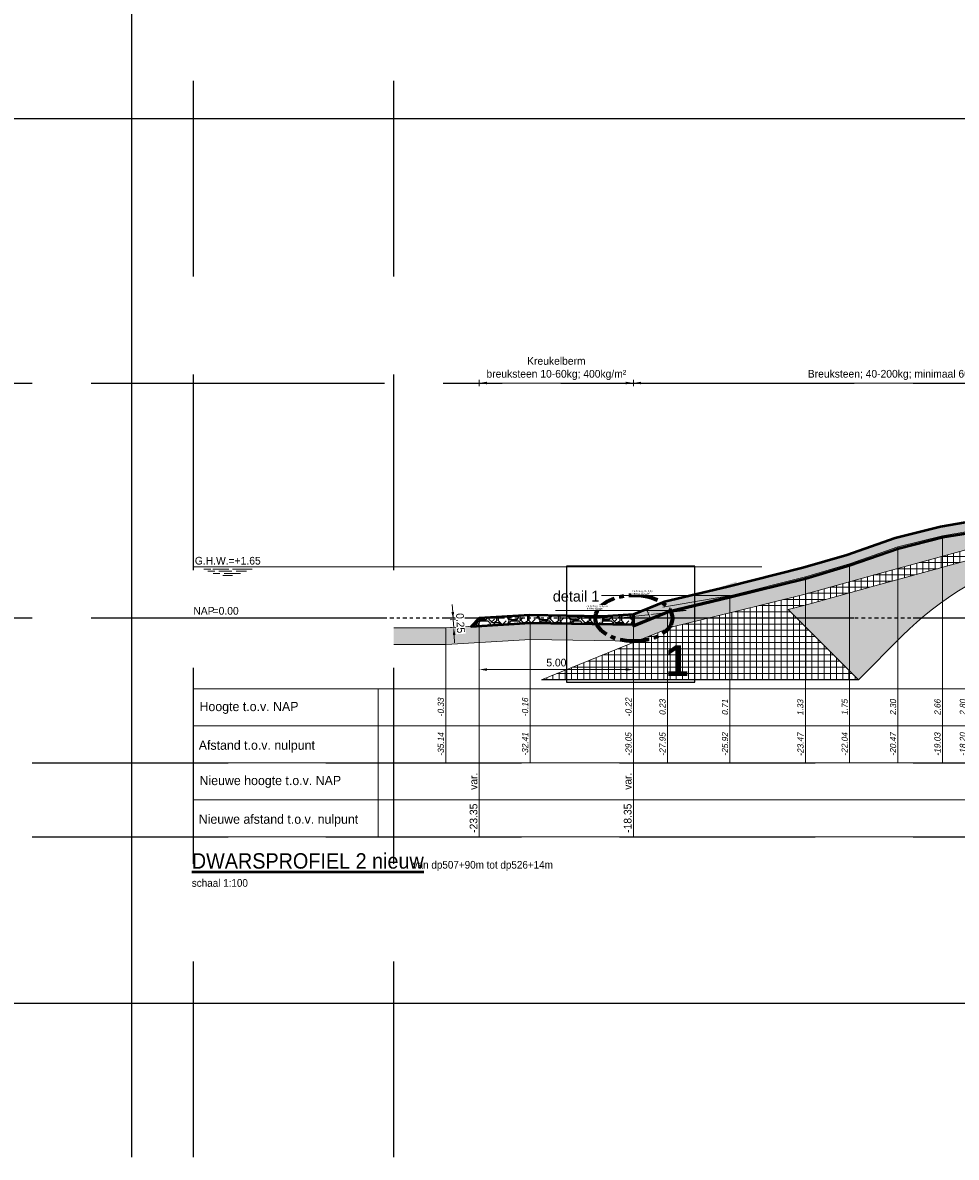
# Model space of a CAD drawing. Header units: metres. Extents: x -256 to 430, y -135 to 172.
# Tile 10 of 29: x 104 to 135, y 14 to 51. Entities that reach past the tile are written whole.
import ezdxf
from ezdxf.enums import TextEntityAlignment as Align

# ---------------------------------------------------------------- set-up
doc = ezdxf.new("R2010")
doc.units = ezdxf.units.M
doc.header["$LTSCALE"] = 0.1
for name, pattern in [('CENTER', [50.8, 31.75, -6.35, 6.35, -6.35]), ('CENTER2', [28.575, 19.05, -3.175, 3.175, -3.175]), ('HIDDEN', [9.525, 6.35, -3.175]), ('NAP', [20, 12.5, -2.5, 2.5, -2.5]), ('PHANTOM', [2.5, 1.25, -0.25, 0.25, -0.25, 0.25, -0.25])]:
    doc.linetypes.add(name, pattern=pattern)
for name, color, linetype, lineweight in [('DP-Afbreek', 2, 'PHANTOM', 25), ('DP-BS-arcering_klei', 253, 'Continuous', 0), ('DP-BS-arcering_kreukelberm', 253, 'Continuous', 0), ('DP-BS-arcering_mijnsteen', 253, 'Continuous', 0), ('DP-BS-arcering_zand', 6, 'Continuous', 25), ('DP-BS-Matenbalk_verlenglijnen', 253, 'Continuous', 0), ('DP-BS-profiel', 2, 'Continuous', 25), ('DP-Matenbalk', 1, 'Continuous', 18), ('DP-Matenbalk-omschrijving', 3, 'Continuous', 35), ('DP-Matenbalk_bestaandehoogten', 6, 'Continuous', 25), ('DP-Matenbalk_nwhoogten', 7, 'Continuous', 35), ('DP-NAP-lijn', 6, 'NAP', 25), ('DP-NW-arcering_kreukelberm', 2, 'Continuous', 25), ('DP-NW-arcering_overlaging', 1, 'Continuous', 18), ('DP-NW-Maatvoering', 7, 'Continuous', 35), ('DP-NW-Matenbalk_verlenglijnen', 135, 'Continuous', 0), ('DP-NW-profiel', 4, 'Continuous', 50), ('DP-waterlijn', 1, 'Continuous', 13), ('DP-Waterlijn_tekst', 7, 'Continuous', 35), ('maatvoering-leadr', 7, 'Continuous', 30), ('maatvoering-lin', 7, 'Continuous', 30), ('Plts-Dwarsprofiel', 5, 'CENTER2', 70), ('TL-2.5 mm tekst_schaaldp', 7, 'Continuous', 25), ('TL-2.5mm Tekst', 7, 'Continuous', 25), ('TL-5.0mm Tekst', 4, 'Continuous', 50)]:
    doc.layers.add(name, color=color, linetype=linetype, lineweight=lineweight)
doc.layers.add('DP-BS-arcrand', color=111, linetype='Continuous', plot=False)
doc.layers.add('TO-Viewport', color=152, linetype='Continuous', plot=False)
doc.layers.add('THEORETISCHE_NULLIJN', color=255, linetype='Continuous')
doc.styles.add('dp-besthgt', font='StagCAD.ttf', dxfattribs={"oblique": 10, "height": 0.2})
doc.styles.add('dp-nwhgt', font='StagCAD.ttf', dxfattribs={"height": 0.25})
doc.styles.add('StagCAD', font='StagCAD.ttf')
doc.styles.add('WZE-vet', font='arialbd.ttf', dxfattribs={"width": 0.96})
doc.dimstyles.new('GM-maatvoering', dxfattribs={"dimtxt": 2.5, "dimasz": 2.5, "dimexe": 1, "dimexo": 0, "dimgap": 1, "dimtad": 1, "dimrnd": 0.001, "dimzin": 1, "dimdsep": 46, "dimtxsty": 'StagCAD', "dimcen": 0.09, "dimclrd": 1, "dimclre": 1, "dimclrt": 7, "dimazin": 0, "dimtfac": 1, "dimtix": 1, "dimtmove": 0, "dimatfit": 3, "dimfxl": 1, "dimfxlon": 1, "dimtvp": 0.83, "dimtolj": 1, "dimtzin": 0, "dimlwd": 15, "dimlwe": 15, "dimarcsym": 0})

# ---------------------------------------------------------------- blocks, each defined once
blk = doc.blocks.new('*U7')
at = {"layer": 'DP-Matenbalk'}
for p, q in [((0, -4.7), (6, -4.7)), ((0, -9.5), (0, -4.7)), ((6, -4.7), (6, -9.5)), ((6, -4.7), (54, -4.7)), ((0, -5.9), (6, -5.9)), ((6, -5.9), (54, -5.9)), ((0, -7.1), (6, -7.1)), ((6, -7.1), (54, -7.1)), ((0, -8.3), (6, -8.3)), ((6, -8.3), (54, -8.3)), ((0, -9.5), (6, -9.5)), ((6, -9.5), (54, -9.5))]:
    blk.add_line(p, q, dxfattribs=at)
at = {"layer": 'DP-Matenbalk-omschrijving', "style": 'StagCAD'}
for s, p in [('Hoogte t.o.v. NAP', (0.2, -5.425)), ('Afstand t.o.v. nulpunt', (0.175, -6.679)), ('Nieuwe hoogte t.o.v. NAP', (0.2, -7.825)), ('Nieuwe afstand t.o.v. nulpunt', (0.175, -9.079))]:
    blk.add_text(s, height=0.3, dxfattribs=at).set_placement(p)
at = {"layer": 'TL-2.5 mm tekst_schaaldp', "style": 'StagCAD', "width": 0.96}
blk.add_attdef('SCHAAL', (-0.05, -11.124), '', height=0.25, dxfattribs=at)
at = {"layer": 'TL-2.5mm Tekst', "lineweight": 35, "style": 'StagCAD', "width": 0.96}
blk.add_attdef('GEBIEDDWP', (7.116, -10.535), '', height=0.25, dxfattribs=at)
at = {"layer": 'TL-5.0mm Tekst', "style": 'StagCAD', "width": 0.96}
blk.add_attdef('OMSCHRIJVING', (-0.05, -10.535), '', height=0.5, dxfattribs=at)
blk = doc.blocks.new('*U12')
at = {"layer": 'DP-NAP-lijn'}
blk.add_line((0, 0), (540, 0), dxfattribs=at)
at = {"layer": 'DP-waterlijn'}
for p, q in [((0, 16.5), (184.4, 16.5)), ((3.38, 15.8), (5.63, 15.8)), ((4.71, 15.1), (6.95, 15.1)), ((6.33, 15.8), (11.56, 15.8)), ((8.25, 15.1), (12.51, 15.1)), ((12.73, 15.8), (19.08, 15.8)), ((13.84, 15.1), (17.21, 15.1)), ((8.57, 14.4), (6.38, 14.4)), ((9.6, 13.7), (12.74, 13.7)), ((15.31, 14.4), (10.04, 14.4))]:
    blk.add_line(p, q, dxfattribs=at)
at = {"layer": 'DP-NAP-lijn', "style": 'StagCAD'}
blk.add_text('NAP', height=2.5, dxfattribs=at).set_placement((0, 1))
blk.add_attdef('NAPLIJN', (6.25, 1), '', height=2.5, dxfattribs=at)
at = {"layer": 'DP-Waterlijn_tekst', "style": 'StagCAD'}
blk.add_attdef('WP', text='', height=2.5, dxfattribs=at).set_placement((11.17, 16.5), align=Align.BOTTOM_CENTER)
blk = doc.blocks.new('131', base_point=(1177.325884, 0))
at = {"layer": 'THEORETISCHE_NULLIJN'}
blk.add_lwpolyline([(1177.325884, 0), (1177.325884, 0.5), (1177.450884, 0.5), (1177.607134, 0.46875), (1177.544634, 0.40625), (1177.575884, 0.3125), (1177.450884, 0.34375), (1177.325884, 0.34375)], dxfattribs=at)
blk = doc.blocks.new('DWP2 bestaand')
at = {"layer": 'DP-BS-arcering_klei', "lineweight": 0}
h = blk.add_hatch(dxfattribs=at)
h.set_pattern_fill('_USER', color=251, scale=2.5, angle=90, pattern_type=0)
h.set_pattern_definition([(90, (-10.9356, 4.098), (-0.25, 0), [])])
h.paths.add_polyline_path([(2.285, 5.932), (2.273, 6.302), (2.27, 6.482), (0.36, 6.428), (-0.3, 6.35), (-1.447, 6.019), (-3.153, 5.499), (-4.753, 4.986), (-6.219, 4.6), (-7.063, 4.41), (-8.825, 4.219), (-10.446, 4.109), (-10.936, 4.098), (-11.492, 3.58), (-10.694, 3.503), (-10.419, 3.509), (-8.772, 3.621), (-6.965, 3.817), (-6.076, 4.017), (-4.585, 4.41), (-2.974, 4.926), (-1.276, 5.444), (0.114, 5.845), (0.4, 5.879)])
h.paths.add_polyline_path([(6.897, 6.58), (6.911, 6.029), (7.875, 5.994), (8.614, 5.882), (10.668, 4.855), (10.668, 5.638), (9.263, 6.34), (7.927, 6.542)])
at = {"layer": 'DP-BS-arcering_kreukelberm', "lineweight": 0}
h = blk.add_hatch(dxfattribs=at)
h.set_pattern_fill('NATUURST', color=251, scale=0.18, pattern_type=2)
h.set_pattern_definition([(0, (1.26, 0.09), (1.8, 1.8), [0.09, -0.09, 0.18, -1.44]), (0, (0.54, 0.18), (1.8, 1.8), [0.45, -1.35]), (0, (0.45, 0.27), (1.8, 1.8), [0.45, -1.35]), (0, (1.26, 0.72), (1.8, 1.8), [0.09, -1.71]), (0, (0.36, 0.9), (1.8, 1.8), [0.27, -1.53]), (0, (0.36, 0.99), (1.8, 1.8), [0.27, -1.53]), (0, (1.44, 1.08), (1.8, 1.8), [0.54, -1.26]), (0, (1.35, 1.17), (1.8, 1.8), [0.54, -1.26]), (0, (0.9, 1.35), (1.8, 1.8), [0.18, -1.62]), (0, (0.99, 1.44), (1.8, 1.8), [0.09, -1.71]), (0, (0.18, 1.62), (1.8, 1.8), [0.09, -0.09, 0.09, -1.53]), (90, (0.18, 1.26), (-1.8, 1.8), [0.27, -1.53]), (90, (0.27, 0.63), (-1.8, 1.8), [0.09, -0.18, 0.09, -0.18, 0.36, -0.9]), (90, (0.45, 1.71), (-1.8, 1.8), [0.09, -1.71]), (90, (0.72, 0.9), (-1.8, 1.8), [0.09, -1.71]), (90, (0.81, 1.35), (-1.8, 1.8), [0.09, -1.71]), (90, (0.99, 0.36), (-1.8, 1.8), [0.18, -1.62]), (90, (1.08, 0.27), (-1.8, 1.8), [0.27, -1.53]), (90, (1.17, 1.35), (-1.8, 1.8), [0.18, -0.09, 0.18, -1.35]), (90, (1.26, 0.81), (-1.8, 1.8), [0.36, -1.44]), (90, (1.35, 0.81), (-1.8, 1.8), [0.18, -1.62]), (90, (1.53, 0.18), (-1.8, 1.8), [0.36, -1.44]), (90, (1.62, 0.18), (-1.8, 1.8), [0.27, -1.53]), (45, (0.9, 0.27), (0, 1.8), [0.12728, -2.418305]), (45, (1.17, 0.72), (0, 1.8), [0.12728, -2.418305]), (45, (1.35, 0.99), (0, 1.8), [0.12728, -2.418305]), (45, (0.09, 1.17), (0, 1.8), [0.12728, -2.418305]), (45, (0.27, 1.53), (0, 1.8), [0.12728, -2.418305]), (45, (1.08, 0.54), (0, 1.8), [0.25456, -2.29103]), (45, (1.26, 1.71), (0, 1.8), [0.25456, -2.29103]), (135, (1.17, 0), (-1.8, 0), [0.25456, -2.29103]), (135, (1.26, 0.09), (-1.8, 0), [0.25456, -2.29103]), (135, (1.53, 0.54), (-1.8, 0), [0.25456, -2.29103]), (135, (1.26, 1.17), (-1.8, 0), [0.25456, -2.29103]), (135, (1.35, 1.17), (-1.8, 0), [0.25456, -2.29103]), (135, (0.99, 0.63), (-1.8, 0), [0.38184, -2.16375]), (135, (1.62, 0.54), (-1.8, 0), [0.38184, -2.16375]), (135, (0.99, 0.54), (-1.8, 0), [0.50912, -2.03647]), (135, (0.18, 1.62), (-1.8, 0), [0.50912, -2.03647]), (135, (0.18, 1.53), (-1.8, 0), [0.50912, -2.03647]), (135, (0.27, 0.54), (-1.8, 0), [0.12728, -2.418305]), (135, (0.27, 0.99), (-1.8, 0), [0.12728, -2.418305]), (26.565, (1.35, 0.09), (1.8, 7e-10), [0.201246, -3.82368]), (26.565, (0.99, 0.63), (1.8, 7e-10), [0.201246, -3.82368]), (26.565, (1.62, 0.45), (1.8, 7e-10), [0.40249, -3.62243]), (26.565, (1.62, 0.54), (1.8, 7e-10), [0.40249, -3.62243]), (63.435, (1.08, 1.44), (9e-11, 1.8), [0.20124, -2.0124, 0.40248, -1.408802]), (63.435, (0.18, 0.72), (9e-11, 1.8), [0.20125, -3.82368]), (63.435, (0.45, 0), (9e-11, 1.8), [0.20125, -3.82368]), (63.435, (0.27, 0.72), (9e-11, 1.8), [0.20125, -3.82368]), (63.435, (1.17, 1.53), (9e-11, 1.8), [0.201246, -3.82368]), (63.435, (1.08, 1.44), (9e-11, 1.8), [0.201246, -3.82368]), (63.435, (0.72, 0.99), (9e-11, 1.8), [0.40249, -3.62243]), (63.435, (0.63, 0.99), (9e-11, 1.8), [0.40249, -3.62243]), (116.565, (0.36, 0.99), (-7e-10, 1.8), [0.20125, -3.82368]), (116.565, (0.45, 0.18), (-7e-10, 1.8), [0.40249, -3.62243]), (116.565, (0.45, 0.27), (-7e-10, 1.8), [0.40249, -3.62243]), (153.435, (0.81, 1.44), (-1.8, 9e-11), [0.40249, -3.62243]), (153.435, (0.99, 1.44), (-1.8, 9e-11), [0.60374, -3.421184]), (45, (0.39775, 0), (-0.3977476, 0.3977476), [0.28125, -0.140625])])
h.paths.add_polyline_path([(-36.832, -0.329), (-36.832, -0.869), (-35.126, -0.87), (-32.397, -0.703), (-28.955, -0.764), (-27.785, -0.291), (-25.794, 0.187), (-23.525, 0.756), (-21.43, 1.343), (-16.89, 2.58), (-15.992, 2.8), (-15.176, 3.029), (-14.404, 3.169), (-13.389, 3.423), (-12.677, 3.66), (-12.281, 3.732), (-12.272, 3.683), (-11.492, 3.58), (-10.936, 4.098), (-11.752, 4.194), (-12.846, 4.21), (-14.044, 4.173), (-15.154, 3.933), (-15.972, 3.635), (-17.427, 3.096), (-18.205, 2.796), (-19.03, 2.66), (-20.471, 2.299), (-22.041, 1.749), (-23.474, 1.326), (-25.923, 0.711), (-27.95, 0.225), (-29.055, -0.222), (-32.409, -0.163), (-35.143, -0.33)])
at = {"layer": 'DP-BS-arcering_mijnsteen', "lineweight": 0}
h = blk.add_hatch(dxfattribs=at)
h.set_pattern_fill('_U', color=251, scale=2, angle=90, double=1, pattern_type=0)
h.set_pattern_definition([(90, (-153.33217, -1.204), (-0.2, -1e-16), []), (180, (-153.33217, -1.204), (2e-16, -0.2), [])])
h.paths.add_polyline_path([(-24.034, 0.268), (-23.436, 0.418), (-21.337, 1.006), (-16.802, 2.242), (-15.903, 2.462), (-15.097, 2.687), (-14.33, 2.827), (-13.292, 3.087), (-12.59, 3.32), (-12.424, 3.35), (-11.375, 3.211), (-11.245, 3.332), (-11.492, 3.58), (-12.272, 3.683), (-12.281, 3.732), (-12.677, 3.66), (-13.389, 3.423), (-14.404, 3.169), (-15.176, 3.029), (-15.992, 2.8), (-16.89, 2.58), (-21.43, 1.343), (-23.525, 0.756), (-25.794, 0.187), (-27.785, -0.291), (-28.955, -0.764), (-32.038, -2.011), (-21.756, -2.011)])
at = {"layer": 'DP-BS-arcering_zand', "lineweight": 30}
h = blk.add_hatch(dxfattribs=at)
h.set_pattern_fill('CUNETZAND', color=251, pattern_type=2)
h.set_pattern_definition([(0, (0, 0), (0.0625, 0.0625), [0, -0.125])])
h.paths.add_polyline_path([(4.716, 6.345), (2.273, 6.302), (2.285, 5.932), (6.877, 6.03), (6.911, 6.029), (6.901, 6.4)])
h = blk.add_hatch(dxfattribs=at)
h.set_pattern_fill('CUNETZAND', color=251, pattern_type=2)
h.set_pattern_definition([(0, (-153.33217, -1.204), (0.0625, 0.0625), [0, -0.125])])
h.paths.add_polyline_path([(-6.381, 2.767, -0.177146), (10.668, 3.88), (10.668, 4.855), (8.614, 5.882), (7.875, 5.994), (6.877, 6.03), (2.285, 5.932), (0.4, 5.879), (0.114, 5.845), (-1.276, 5.444), (-2.974, 4.926), (-4.585, 4.41), (-6.076, 4.017), (-6.965, 3.817), (-8.772, 3.621), (-10.419, 3.509), (-10.694, 3.503), (-11.492, 3.58), (-11.245, 3.332), (-11.375, 3.211), (-12.424, 3.35), (-12.59, 3.32), (-13.292, 3.087), (-14.33, 2.827), (-15.097, 2.687), (-15.903, 2.462), (-16.802, 2.242), (-21.337, 1.006), (-23.436, 0.418), (-24.034, 0.268), (-21.756, -2.011), (-20.332, -0.587, -0.251036), (-10.848, 2.279, 0.154788)])
at = {"layer": 'DP-Afbreek', "ltscale": 5}
blk.add_lwpolyline([(10.668, 5.638), (10.668, -7.104)], dxfattribs=at)
at = {"layer": 'DP-BS-arcrand', "color": 251, "lineweight": 0}
blk.add_lwpolyline([(-21.756, -2.011), (-20.332, -0.587, -0.251036), (-10.848, 2.279, 0.154788), (-6.381, 2.767, -0.177146), (10.668, 3.88, -0.177146)], format="xyb", dxfattribs=at)
at = {"layer": 'DP-BS-Matenbalk_verlenglijnen'}
for points in [[(-0.3, 6.35), (-0.3, -4.704)], [(0.36, 6.428), (0.36, -4.704)], [(2.27, 6.482), (2.27, -4.704)], [(4.712, 6.525), (4.712, -4.704)], [(6.897, 6.58), (6.897, -4.704)], [(7.927, 6.542), (7.927, -4.704)], [(9.263, 6.34), (9.263, -4.704)], [(-1.447, 6.019), (-1.447, -4.704)], [(-3.153, 5.499), (-3.153, -4.704)], [(-4.753, 4.986), (-4.753, -4.704)], [(-6.219, 4.6), (-6.219, -4.704)], [(-14.044, 4.173), (-14.044, -4.704)], [(-12.846, 4.21), (-12.846, -4.704)], [(-11.752, 4.194), (-11.752, -4.704)], [(-10.936, 4.098), (-10.936, -4.704)], [(-10.446, 4.109), (-10.446, -4.704)], [(-8.825, 4.219), (-8.825, -4.704)], [(-7.063, 4.41), (-7.063, -4.704)], [(-15.154, 3.933), (-15.154, -4.704)], [(-12.272, 3.683), (-12.272, -4.704)], [(-15.972, 3.635), (-15.972, -4.704)], [(-11.492, 3.58), (-11.492, -4.704)], [(-17.427, 3.096), (-17.427, -4.704)], [(-19.03, 2.66), (-19.03, -4.704)], [(-18.205, 2.796), (-18.205, -4.704)], [(-20.471, 2.299), (-20.471, -4.704)], [(-22.041, 1.749), (-22.041, -4.704)], [(-23.474, 1.326), (-23.474, -4.704)], [(-25.923, 0.711), (-25.923, -4.704)], [(-27.95, 0.225), (-27.95, -4.704)], [(0, 0), (0, -4.704)], [(-35.143, -0.33), (-35.143, -4.704)], [(-32.409, -0.163), (-32.409, -4.704)], [(-29.055, -0.222), (-29.055, -4.704)]]:
    blk.add_lwpolyline(points, dxfattribs=at)
at = {"layer": 'DP-BS-profiel', "color": 1, "lineweight": 18}
for points in [[(10.668, 5.638), (9.263, 6.34), (7.927, 6.542), (6.897, 6.58), (4.712, 6.525), (2.27, 6.482), (0.36, 6.428), (-0.3, 6.35), (-1.447, 6.019), (-3.153, 5.499), (-4.753, 4.986), (-6.219, 4.6), (-7.063, 4.41), (-8.825, 4.219), (-10.446, 4.109), (-10.936, 4.098)], [(6.901, 6.4), (6.897, 6.58), (4.712, 6.525), (2.27, 6.482), (2.273, 6.302), (4.716, 6.345), (6.901, 6.4)], [(2.273, 6.302), (2.285, 5.932)], [(6.911, 6.029), (6.901, 6.4)], [(10.668, 4.855), (8.614, 5.882), (7.875, 5.994), (6.877, 6.03), (2.285, 5.932), (0.4, 5.879), (0.114, 5.845), (-1.276, 5.444), (-2.974, 4.926), (-4.585, 4.41), (-6.076, 4.017), (-6.965, 3.817), (-8.772, 3.621), (-10.419, 3.509), (-10.694, 3.503), (-11.492, 3.58)], [(-10.936, 4.098), (-11.752, 4.194), (-12.846, 4.21), (-14.044, 4.173), (-15.154, 3.933), (-15.972, 3.635), (-17.427, 3.096), (-18.205, 2.796), (-19.03, 2.66), (-20.471, 2.299), (-22.041, 1.749), (-23.474, 1.326), (-25.923, 0.711), (-27.95, 0.225), (-29.055, -0.222), (-32.409, -0.163), (-35.143, -0.33), (-36.832, -0.329)], [(-10.936, 4.098), (-11.492, 3.58), (-12.272, 3.683), (-12.281, 3.732), (-12.677, 3.66), (-13.389, 3.423), (-14.404, 3.169), (-15.176, 3.029), (-15.992, 2.8), (-16.89, 2.58), (-21.43, 1.343), (-23.525, 0.756), (-25.794, 0.187), (-27.785, -0.291), (-28.955, -0.764), (-32.397, -0.703), (-35.126, -0.87), (-36.832, -0.869)], [(-28.955, -0.764), (-32.038, -2.011), (-21.756, -2.011), (-24.034, 0.268), (-23.436, 0.418), (-21.337, 1.006), (-16.802, 2.242), (-15.903, 2.462), (-15.097, 2.687), (-14.33, 2.827), (-13.292, 3.087), (-12.59, 3.32), (-12.424, 3.35), (-11.375, 3.211), (-11.245, 3.332), (-11.492, 3.58)]]:
    blk.add_lwpolyline(points, dxfattribs=at)
at = {"layer": 'THEORETISCHE_NULLIJN', "xscale": 1.199999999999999, "yscale": 1.5, "zscale": 1.199999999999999}
blk.add_blockref('131', (0, 0), dxfattribs=at)
at = {"layer": 'DP-Matenbalk_bestaandehoogten', "style": 'dp-besthgt', "oblique": 10}
for s, p in [('-0.33', (-35.143, -2.904)), ('-0.16', (-32.409, -2.904)), ('-0.22', (-29.055, -2.904)), ('0.23', (-27.95, -2.904)), ('0.71', (-25.923, -2.904)), ('1.33', (-23.479, -2.912)), ('1.75', (-22.041, -2.904)), ('2.30', (-20.471, -2.904)), ('2.66', (-19.03, -2.904)), ('2.80', (-18.205, -2.904)), ('3.10', (-17.427, -2.904)), ('3.64', (-15.972, -2.904)), ('3.94', (-15.154, -2.904)), ('4.18', (-14.044, -2.904)), ('4.21', (-12.846, -2.904)), ('3.69', (-12.272, -2.916)), ('4.20', (-11.752, -2.904)), ('3.58', (-11.492, -2.904)), ('4.10', (-10.936, -2.904)), ('4.11', (-10.446, -2.904)), ('4.22', (-8.825, -2.904)), ('4.41', (-7.063, -2.904)), ('4.60', (-6.219, -2.904)), ('4.99', (-4.753, -2.904)), ('5.50', (-3.153, -2.904)), ('6.02', (-1.447, -2.904)), ('6.35', (-0.3, -2.904)), ('6.43', (0.36, -2.904)), ('6.49', (2.27, -2.904)), ('6.53', (4.712, -2.904)), ('6.58', (6.897, -2.904)), ('6.55', (7.927, -2.904)), ('6.34', (9.263, -2.904)), ('-35.14', (-35.143, -4.104)), ('-32.41', (-32.409, -4.104)), ('-29.05', (-29.055, -4.104)), ('-27.95', (-27.95, -4.104)), ('-25.92', (-25.923, -4.104)), ('-23.47', (-23.474, -4.111)), ('-22.04', (-22.041, -4.104)), ('-20.47', (-20.471, -4.104)), ('-19.03', (-19.03, -4.104)), ('-18.20', (-18.205, -4.104)), ('-17.42', (-17.427, -4.104)), ('-15.97', (-15.972, -4.104)), ('-15.15', (-15.154, -4.104)), ('-14.04', (-14.044, -4.104)), ('-12.84', (-12.846, -4.104)), ('-12.27', (-12.272, -4.105)), ('-11.75', (-11.752, -4.104)), ('-11.49', (-11.492, -4.104)), ('-10.93', (-10.936, -4.104)), ('-10.44', (-10.446, -4.104)), ('-8.82', (-8.825, -4.104)), ('-7.06', (-7.063, -4.104)), ('-6.22', (-6.219, -4.104)), ('-4.75', (-4.753, -4.104)), ('-3.15', (-3.153, -4.104)), ('-1.44', (-1.447, -4.104)), ('-0.30', (-0.3, -4.104)), ('0.00', (0, -4.104)), ('0.36', (0.36, -4.104)), ('2.27', (2.27, -4.104)), ('4.71', (4.712, -4.104)), ('6.90', (6.897, -4.104)), ('7.93', (7.927, -4.104)), ('9.26', (9.263, -4.104))]:
    blk.add_text(s, height=0.2, rotation=90, dxfattribs=at).set_placement(p, align=Align.BOTTOM_CENTER)
blk = doc.blocks.new('*D54')
at = {"layer": 'Defpoints', "color": 0, "transparency": 16777216}
for p in [(141.876, 38.819), (141.876, 35.928), (124.278, 31.306)]:
    blk.add_point(p, dxfattribs=at)
at = {"layer": 'DP-NW-Maatvoering', "color": 1, "lineweight": 15, "transparency": 16777216}
for p, q in [((124.278, 38.719), (124.278, 38.919)), ((124.528, 38.819), (141.626, 38.819)), ((141.876, 38.719), (141.876, 38.919))]:
    blk.add_line(p, q, dxfattribs=at)
at = {"layer": 'DP-NW-Maatvoering', "color": 1, "transparency": 16777216}
for points in [[(124.528, 38.86), (124.528, 38.777), (124.278, 38.819)], [(141.626, 38.86), (141.626, 38.777), (141.876, 38.819)]]:
    blk.add_solid(points, dxfattribs=at)
at = {"layer": 'DP-NW-Maatvoering', "color": 7, "transparency": 16777216, "insert": (133.077, 39.081), "char_height": 0.25, "attachment_point": 5, "style": 'StagCAD'}
blk.add_mtext('\\A1;Breuksteen; 40-200kg; minimaal 600kg/m²', dxfattribs=at)
blk = doc.blocks.new('NWHO')
at = {"layer": 'DP-Matenbalk_nwhoogten', "style": 'dp-nwhgt'}
for tag, p in [('AFSTAND', (0.6, -0.013)), ('HOOGTE', (1.8, -0.013))]:
    blk.add_attdef(tag, text='', height=0.25, dxfattribs=at).set_placement(p, align=Align.BOTTOM_CENTER)
blk = doc.blocks.new('*D81')
at = {"layer": 'Defpoints', "color": 0, "transparency": 16777216}
for p in [(124.278, 38.819), (124.278, 31.306), (119.277, 31.191)]:
    blk.add_point(p, dxfattribs=at)
at = {"layer": 'maatvoering-lin', "color": 1, "lineweight": 15, "transparency": 16777216}
for p, q in [((119.277, 38.719), (119.277, 38.919)), ((119.527, 38.819), (124.028, 38.819)), ((124.278, 38.719), (124.278, 38.919))]:
    blk.add_line(p, q, dxfattribs=at)
at = {"layer": 'maatvoering-lin', "color": 1, "transparency": 16777216}
for points in [[(119.527, 38.86), (119.527, 38.777), (119.277, 38.819)], [(124.028, 38.86), (124.028, 38.777), (124.278, 38.819)]]:
    blk.add_solid(points, dxfattribs=at)
at = {"layer": 'maatvoering-lin', "color": 7, "transparency": 16777216, "insert": (121.778, 39.289), "char_height": 0.25, "attachment_point": 5, "style": 'StagCAD'}
blk.add_mtext('\\A1;Kreukelberm\\Pbreuksteen 10-60kg; 400kg/m²', dxfattribs=at)
blk = doc.blocks.new('*D84')
at = {"layer": 'Defpoints', "color": 0, "transparency": 16777216}
for p in [(124.278, 31.306), (119.277, 31.191), (124.278, 29.523)]:
    blk.add_point(p, dxfattribs=at)
at = {"layer": 'maatvoering-lin', "color": 1, "lineweight": 15, "transparency": 16777216}
for p, q in [((119.277, 29.623), (119.277, 29.423)), ((119.527, 29.523), (124.028, 29.523)), ((124.278, 29.623), (124.278, 29.423))]:
    blk.add_line(p, q, dxfattribs=at)
at = {"layer": 'maatvoering-lin', "color": 1, "transparency": 16777216}
for points in [[(119.527, 29.565), (119.527, 29.482), (119.277, 29.523)], [(124.028, 29.565), (124.028, 29.482), (124.278, 29.523)]]:
    blk.add_solid(points, dxfattribs=at)
at = {"layer": 'maatvoering-lin', "color": 7, "transparency": 16777216, "insert": (121.778, 29.748), "char_height": 0.25, "attachment_point": 5, "style": 'StagCAD', "bg_fill": 3, "box_fill_scale": 1.1, "bg_fill_color": 256, "bg_fill_true_color": 13158600, "bg_fill_transparency": 0}
blk.add_mtext('\\A1;5.00', dxfattribs=at)
blk = doc.blocks.new('*D87')
at = {"layer": 'maatvoering-lin', "color": 1, "lineweight": 15, "transparency": 16777216}
for p, q in [((123.276, 31), (123.256, 31)), ((123.28, 31.248), (123.26, 31.249)), ((123.279, 31.198), (123.277, 31.05))]:
    blk.add_line(p, q, dxfattribs=at)
at = {"layer": 'maatvoering-lin', "color": 1, "transparency": 16777216}
for points in [[(123.268, 31.05), (123.285, 31.049), (123.276, 31)], [(123.271, 31.199), (123.287, 31.198), (123.28, 31.248)]]:
    blk.add_solid(points, dxfattribs=at)
at = {"layer": 'maatvoering-lin', "color": 7, "transparency": 16777216, "insert": (123.233, 31.125), "char_height": 0.05, "attachment_point": 5, "rotation": 88.9921, "style": 'StagCAD', "bg_fill": 3, "box_fill_scale": 1.1, "bg_fill_color": 256, "bg_fill_true_color": 13158600, "bg_fill_transparency": 0}
blk.add_mtext('\\A1;0.25', dxfattribs=at)
at = {"layer": 'Defpoints', "color": 0, "transparency": 16777216}
for p in [(123.276, 31), (123.276, 31), (123.28, 31.248)]:
    blk.add_point(p, dxfattribs=at)
blk = doc.blocks.new('*D89')
at = {"layer": 'Defpoints', "color": 0, "transparency": 16777216}
for p in [(119.277, 31.191), (119.293, 30.941)]:
    blk.add_point(p, dxfattribs=at)
at = {"layer": 'maatvoering-lin', "color": 1, "lineweight": 15, "transparency": 16777216}
for p, q in [((118.417, 31.389), (118.401, 31.638)), ((118.532, 31.145), (118.332, 31.133)), ((118.432, 31.139), (118.447, 30.89)), ((118.547, 30.896), (118.347, 30.884)), ((118.462, 30.64), (118.478, 30.391))]:
    blk.add_line(p, q, dxfattribs=at)
at = {"layer": 'maatvoering-lin', "color": 1, "transparency": 16777216}
for points in [[(118.458, 31.391), (118.375, 31.386), (118.432, 31.139)], [(118.504, 30.643), (118.421, 30.638), (118.447, 30.89)]]:
    blk.add_solid(points, dxfattribs=at)
at = {"layer": 'maatvoering-lin', "color": 7, "transparency": 16777216, "insert": (118.664, 31.028), "char_height": 0.25, "attachment_point": 5, "rotation": 273.4955, "style": 'StagCAD', "bg_fill": 3, "box_fill_scale": 1.1, "bg_fill_color": 256, "bg_fill_true_color": 13158600, "bg_fill_transparency": 0}
blk.add_mtext('\\A1;0.25', dxfattribs=at)
at = {"layer": 'Defpoints', "color": 0, "transparency": 16777216}
blk.add_point((118.447, 30.89), dxfattribs=at)
blk = doc.blocks.new('*D91')
at = {"layer": 'maatvoering-lin', "color": 1, "lineweight": 15, "transparency": 16777216}
for p, q in [((124.706, 31.479), (124.724, 31.486)), ((124.724, 31.433), (124.818, 31.201)), ((124.837, 31.154), (124.855, 31.162))]:
    blk.add_line(p, q, dxfattribs=at)
at = {"layer": 'maatvoering-lin', "color": 1, "transparency": 16777216}
for points in [[(124.732, 31.436), (124.717, 31.429), (124.706, 31.479)], [(124.826, 31.204), (124.81, 31.198), (124.837, 31.154)]]:
    blk.add_solid(points, dxfattribs=at)
at = {"layer": 'maatvoering-lin', "color": 7, "transparency": 16777216, "insert": (124.813, 31.333), "char_height": 0.05, "attachment_point": 5, "rotation": 292.0173, "style": 'StagCAD', "bg_fill": 3, "box_fill_scale": 1.1, "bg_fill_color": 256, "bg_fill_true_color": 13158600, "bg_fill_transparency": 0}
blk.add_mtext('\\A1;0.35', dxfattribs=at)
at = {"layer": 'Defpoints', "color": 0, "transparency": 16777216}
for p in [(124.706, 31.479), (124.837, 31.154), (124.837, 31.154)]:
    blk.add_point(p, dxfattribs=at)

msp = doc.modelspace()

# ---------------------------------------------------------------- hatches: boundary and pattern name
at = {"layer": 'DP-NW-arcering_kreukelberm'}
h = msp.add_hatch(dxfattribs=at)
h.set_pattern_fill('NATUURST', color=256, scale=0.1, pattern_type=2)
h.set_pattern_definition([(0, (0.7, 0.05), (1, 1), [0.05, -0.05, 0.1, -0.8]), (0, (0.3, 0.1), (1, 1), [0.25, -0.75]), (0, (0.25, 0.15), (1, 1), [0.25, -0.75]), (0, (0.7, 0.4), (1, 1), [0.05, -0.95]), (0, (0.2, 0.5), (1, 1), [0.15, -0.85]), (0, (0.2, 0.55), (1, 1), [0.15, -0.85]), (0, (0.8, 0.6), (1, 1), [0.3, -0.7]), (0, (0.75, 0.65), (1, 1), [0.3, -0.7]), (0, (0.5, 0.75), (1, 1), [0.1, -0.9]), (0, (0.55, 0.8), (1, 1), [0.05, -0.95]), (0, (0.1, 0.9), (1, 1), [0.05, -0.05, 0.05, -0.85]), (90, (0.1, 0.7), (-1, 1), [0.15, -0.85]), (90, (0.15, 0.35), (-1, 1), [0.05, -0.1, 0.05, -0.1, 0.2, -0.5]), (90, (0.25, 0.95), (-1, 1), [0.05, -0.95]), (90, (0.4, 0.5), (-1, 1), [0.05, -0.95]), (90, (0.45, 0.75), (-1, 1), [0.05, -0.95]), (90, (0.55, 0.2), (-1, 1), [0.1, -0.9]), (90, (0.6, 0.15), (-1, 1), [0.15, -0.85]), (90, (0.65, 0.75), (-1, 1), [0.1, -0.05, 0.1, -0.75]), (90, (0.7, 0.45), (-1, 1), [0.2, -0.8]), (90, (0.75, 0.45), (-1, 1), [0.1, -0.9]), (90, (0.85, 0.1), (-1, 1), [0.2, -0.8]), (90, (0.9, 0.1), (-1, 1), [0.15, -0.85]), (45, (0.5, 0.15), (0, 1), [0.070711, -1.343503]), (45, (0.65, 0.4), (0, 1), [0.070711, -1.343503]), (45, (0.75, 0.55), (0, 1), [0.070711, -1.343503]), (45, (0.05, 0.65), (0, 1), [0.070711, -1.343503]), (45, (0.15, 0.85), (0, 1), [0.070711, -1.343503]), (45, (0.6, 0.3), (0, 1), [0.141421, -1.2727926]), (45, (0.7, 0.95), (0, 1), [0.141421, -1.2727926]), (135, (0.65, 0), (-1, 0), [0.141421, -1.2727926]), (135, (0.7, 0.05), (-1, 0), [0.141421, -1.2727926]), (135, (0.85, 0.3), (-1, 0), [0.141421, -1.2727926]), (135, (0.7, 0.65), (-1, 0), [0.141421, -1.2727926]), (135, (0.75, 0.65), (-1, 0), [0.141421, -1.2727926]), (135, (0.55, 0.35), (-1, 0), [0.212132, -1.2020816]), (135, (0.9, 0.3), (-1, 0), [0.212132, -1.2020816]), (135, (0.55, 0.3), (-1, 0), [0.282843, -1.131371]), (135, (0.1, 0.9), (-1, 0), [0.282843, -1.131371]), (135, (0.1, 0.85), (-1, 0), [0.282843, -1.131371]), (135, (0.15, 0.3), (-1, 0), [0.070711, -1.343503]), (135, (0.15, 0.55), (-1, 0), [0.070711, -1.343503]), (26.56505, (0.75, 0.05), (1, 4e-10), [0.1118034, -2.1242646]), (26.56505, (0.55, 0.35), (1, 4e-10), [0.1118034, -2.1242646]), (26.56505, (0.9, 0.25), (1, 4e-10), [0.223607, -2.012461]), (26.56505, (0.9, 0.3), (1, 4e-10), [0.223607, -2.012461]), (63.43495, (0.6, 0.8), (5e-11, 1), [0.1118, -1.118, 0.2236, -0.782668]), (63.43495, (0.1, 0.4), (5e-11, 1), [0.1118034, -2.1242646]), (63.43495, (0.25, 0), (5e-11, 1), [0.1118034, -2.1242646]), (63.43495, (0.15, 0.4), (5e-11, 1), [0.1118034, -2.1242646]), (63.43495, (0.65, 0.85), (5e-11, 1), [0.1118034, -2.1242646]), (63.43495, (0.6, 0.8), (5e-11, 1), [0.1118034, -2.1242646]), (63.43495, (0.4, 0.55), (5e-11, 1), [0.223607, -2.012461]), (63.43495, (0.35, 0.55), (5e-11, 1), [0.223607, -2.012461]), (116.56505, (0.2, 0.55), (-4e-10, 1), [0.1118034, -2.1242646]), (116.56505, (0.25, 0.1), (-4e-10, 1), [0.223607, -2.012461]), (116.56505, (0.25, 0.15), (-4e-10, 1), [0.223607, -2.012461]), (153.43495, (0.45, 0.8), (-1, 5e-11), [0.223607, -2.012461]), (153.43495, (0.55, 0.8), (-1, 5e-11), [0.33541, -1.900658]), (45, (0.22097, 0), (-0.2209709, 0.2209709), [0.15625, -0.078125])])
h.paths.add_polyline_path([(124.2771, 30.982), (124.2784, 31.3061), (123.28, 31.2485), (120.9181, 31.2876), (119.2773, 31.1909), (119.0105, 30.9241), (120.9236, 31.041)])
at = {"layer": 'DP-NW-arcering_overlaging'}
h = msp.add_hatch(dxfattribs=at)
h.set_pattern_fill('NATUURST', color=256, scale=0.09, angle=90, pattern_type=2)
h.set_pattern_definition([(90, (-0.045, 0.63), (-0.9, 0.9), [0.045, -0.045, 0.09, -0.72]), (90, (-0.09, 0.27), (-0.9, 0.9), [0.225, -0.675]), (90, (-0.135, 0.225), (-0.9, 0.9), [0.225, -0.675]), (90, (-0.36, 0.63), (-0.9, 0.9), [0.045, -0.855]), (90, (-0.45, 0.18), (-0.9, 0.9), [0.135, -0.765]), (90, (-0.495, 0.18), (-0.9, 0.9), [0.135, -0.765]), (90, (-0.54, 0.72), (-0.9, 0.9), [0.27, -0.63]), (90, (-0.585, 0.675), (-0.9, 0.9), [0.27, -0.63]), (90, (-0.675, 0.45), (-0.9, 0.9), [0.09, -0.81]), (90, (-0.72, 0.495), (-0.9, 0.9), [0.045, -0.855]), (90, (-0.81, 0.09), (-0.9, 0.9), [0.045, -0.045, 0.045, -0.765]), (180, (-0.63, 0.09), (-0.9, -0.9), [0.135, -0.765]), (180, (-0.315, 0.135), (-0.9, -0.9), [0.045, -0.09, 0.045, -0.09, 0.18, -0.45]), (180, (-0.855, 0.225), (-0.9, -0.9), [0.045, -0.855]), (180, (-0.45, 0.36), (-0.9, -0.9), [0.045, -0.855]), (180, (-0.675, 0.405), (-0.9, -0.9), [0.045, -0.855]), (180, (-0.18, 0.495), (-0.9, -0.9), [0.09, -0.81]), (180, (-0.135, 0.54), (-0.9, -0.9), [0.135, -0.765]), (180, (-0.675, 0.585), (-0.9, -0.9), [0.09, -0.045, 0.09, -0.675]), (180, (-0.405, 0.63), (-0.9, -0.9), [0.18, -0.72]), (180, (-0.405, 0.675), (-0.9, -0.9), [0.09, -0.81]), (180, (-0.09, 0.765), (-0.9, -0.9), [0.18, -0.72]), (180, (-0.09, 0.81), (-0.9, -0.9), [0.135, -0.765]), (135, (-0.135, 0.45), (-0.9, -5e-16), [0.0636396, -1.2091526]), (135, (-0.36, 0.585), (-0.9, -5e-16), [0.0636396, -1.2091526]), (135, (-0.495, 0.675), (-0.9, -5e-16), [0.0636396, -1.2091526]), (135, (-0.585, 0.045), (-0.9, -5e-16), [0.0636396, -1.2091526]), (135, (-0.765, 0.135), (-0.9, -5e-16), [0.0636396, -1.2091526]), (135, (-0.27, 0.54), (-0.9, -5e-16), [0.127279, -1.1455133]), (135, (-0.855, 0.63), (-0.9, -5e-16), [0.127279, -1.1455133]), (225, (-4e-16, 0.585), (5e-16, -0.9), [0.127279, -1.1455133]), (225, (-0.045, 0.63), (5e-16, -0.9), [0.127279, -1.1455133]), (225, (-0.27, 0.765), (5e-16, -0.9), [0.127279, -1.1455133]), (225, (-0.585, 0.63), (5e-16, -0.9), [0.127279, -1.1455133]), (225, (-0.585, 0.675), (5e-16, -0.9), [0.127279, -1.1455133]), (225, (-0.315, 0.495), (5e-16, -0.9), [0.190919, -1.0818734]), (225, (-0.27, 0.81), (5e-16, -0.9), [0.190919, -1.0818734]), (225, (-0.27, 0.495), (5e-16, -0.9), [0.2545584, -1.018234]), (225, (-0.81, 0.09), (5e-16, -0.9), [0.2545584, -1.018234]), (225, (-0.765, 0.09), (5e-16, -0.9), [0.2545584, -1.018234]), (225, (-0.27, 0.135), (5e-16, -0.9), [0.0636396, -1.2091526]), (225, (-0.495, 0.135), (5e-16, -0.9), [0.0636396, -1.2091526]), (116.56505, (-0.045, 0.675), (-4e-10, 0.9), [0.100623, -1.911838]), (116.56505, (-0.315, 0.495), (-4e-10, 0.9), [0.100623, -1.911838]), (116.56505, (-0.225, 0.81), (-4e-10, 0.9), [0.201246, -1.811215]), (116.56505, (-0.27, 0.81), (-4e-10, 0.9), [0.201246, -1.811215]), (153.43495, (-0.72, 0.54), (-0.9, 5e-11), [0.10062, -1.0062, 0.20124, -0.7044012]), (153.43495, (-0.36, 0.09), (-0.9, 5e-11), [0.100623, -1.911838]), (153.43495, (-1e-16, 0.225), (-0.9, 5e-11), [0.100623, -1.911838]), (153.43495, (-0.36, 0.135), (-0.9, 5e-11), [0.100623, -1.911838]), (153.43495, (-0.765, 0.585), (-0.9, 5e-11), [0.100623, -1.911838]), (153.43495, (-0.72, 0.54), (-0.9, 5e-11), [0.100623, -1.911838]), (153.43495, (-0.495, 0.36), (-0.9, 5e-11), [0.201246, -1.811215]), (153.43495, (-0.495, 0.315), (-0.9, 5e-11), [0.201246, -1.811215]), (206.56505, (-0.495, 0.18), (-0.9, -4e-10), [0.100623, -1.911838]), (206.56505, (-0.09, 0.225), (-0.9, -4e-10), [0.201246, -1.811215]), (206.56505, (-0.135, 0.225), (-0.9, -4e-10), [0.201246, -1.811215]), (243.43495, (-0.72, 0.405), (-5e-11, -0.9), [0.201246, -1.811215]), (243.43495, (-0.72, 0.495), (-5e-11, -0.9), [0.301869, -1.710592]), (135, (-1e-16, 0.19887), (-0.1988738, -0.1988738), [0.140625, -0.0703125])])
h.paths.add_polyline_path([(125.2908, 31.7155), (124.2784, 31.3061), (124.2771, 30.9281), (125.3978, 31.3812), (127.4212, 31.8664), (129.8712, 32.4818), (131.3069, 32.9054), (132.8755, 33.4551), (134.3125, 33.815), (135.1407, 33.9515), (135.9233, 34.2532), (137.3777, 34.7921), (138.1919, 35.0889), (139.2942, 35.3272), (140.487, 35.364), (141.5764, 35.348), (141.8756, 35.3129), (141.8756, 35.9284), (139.2514, 35.676), (138.0946, 35.4259), (137.257, 35.1206), (135.7996, 34.5806), (135.0483, 34.291), (134.2414, 34.158), (132.7749, 33.7907), (131.1995, 33.2386), (129.779, 32.8195), (127.3378, 32.2064)])

# ---------------------------------------------------------------- linework, layer by layer
at = {"layer": 'Defpoints', "color": 1, "ltscale": 10}
for points in [[(108, 13.7), (108, 100)], [(0, 47.4), (308, 47.4)], [(0, 18.7), (308, 18.7)]]:
    msp.add_lwpolyline(points, dxfattribs=at)
at = {"layer": 'Defpoints', "linetype": 'HIDDEN', "ltscale": 10}
for points in [[(110, 13.7), (110, 100)], [(116.5, 13.7), (116.5, 100)], [(0, 26.5), (308, 26.5)], [(0, 24.1), (308, 24.1)]]:
    msp.add_lwpolyline(points, dxfattribs=at)
at = {"layer": 'Defpoints', "linetype": 'CENTER', "ltscale": 3}
for points in [[(0, 38.8186), (308, 38.8186)], [(0.0001, 31.204), (308, 31.204)]]:
    msp.add_lwpolyline(points, dxfattribs=at)
at = {"layer": 'DP-NW-Matenbalk_verlenglijnen'}
for p, q in [((124.2784, 31.3061), (124.2784, 24.1)), ((119.2773, 31.1909), (119.2773, 24.1))]:
    msp.add_line(p, q, dxfattribs=at)

# ---------------------------------------------------------------- block references
at = {"layer": 'DP-BS-profiel'}
msp.add_blockref('DWP2 bestaand', (153.3322, 31.204), dxfattribs=at)
at = {"layer": 'DP-Matenbalk', "lineweight": 0}
msp.add_blockref('*U7', (110, 33.6), dxfattribs=at).add_auto_attribs({'SCHAAL': 'schaal 1:100', 'OMSCHRIJVING': '%%uDWARSPROFIEL 2 nieuw', 'GEBIEDDWP': 'van dp507+90m tot dp526+14m'})
at = {"layer": 'DP-Matenbalk_nwhoogten'}
for p, rotation, values in [((119.2773, 24.1), 90.00000000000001, {'AFSTAND': '-23.35', 'HOOGTE': 'var.'}), ((124.2784, 24.1), 90.00000000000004, {'AFSTAND': '-18.35', 'HOOGTE': 'var.'})]:
    msp.add_blockref('NWHO', p, dxfattribs=dict(at, rotation=rotation)).add_auto_attribs(values)
at = {"layer": 'DP-NAP-lijn', "xscale": 0.1, "yscale": 0.1, "zscale": 0.1}
msp.add_blockref('*U12', (110.0001, 31.204), dxfattribs=at).add_auto_attribs({'WP': 'G.H.W.=+1.65', 'NAPLIJN': '=0.00'})

# ---------------------------------------------------------------- texts
at = {"layer": 'Plts-Dwarsprofiel', "insert": (122.417, 31.9009), "char_height": 0.35, "width": 1.715, "attachment_point": 5, "style": 'StagCAD'}
msp.add_mtext('detail 1', dxfattribs=at)
at = {"layer": 'TO-Viewport', "insert": (126.0696, 29.3139), "char_height": 1, "attachment_point": 9, "style": 'WZE-vet'}
msp.add_mtext('\\A1;1', dxfattribs=at)

# ---------------------------------------------------------------- dimensions: what is measured, and where the dimension line sits
at = {"layer": 'DP-NW-Maatvoering'}
dim = msp.add_linear_dim(base=(141.8756, 38.8186), p1=(124.2784, 31.3061), p2=(141.8756, 35.9284), text='Breuksteen; 40-200kg; minimaal 600kg/m²', dimstyle='GM-maatvoering', dxfattribs=at)
dim.commit()
dim.dimension.update_dxf_attribs({"geometry": '*D54', "text_midpoint": (133.077, 39.0811)})
at = {"layer": 'maatvoering-lin'}
dim = msp.add_linear_dim(base=(124.2784, 38.8186), p1=(119.2773, 31.1909), p2=(124.2784, 31.3061), text='Kreukelberm\\Pbreuksteen 10-60kg; 400kg/m²', dimstyle='GM-maatvoering', dxfattribs=at)
dim.commit()
dim.dimension.update_dxf_attribs({"geometry": '*D81', "text_midpoint": (121.7778, 39.2894)})

# ---------------------------------------------------------------- leaders
at = {"layer": 'maatvoering-leadr', "annotation_type": 0, "has_hookline": 1, "hookline_direction": 1, "text_width": 0.685}
msp.add_leader([(125.2292, 31.5449), (127.4279, 31.9293), (124.9279, 31.9293)], dimstyle='GM-maatvoering', override={"dimscale": 0, "dimgap": 1, "dimtad": 1}, dxfattribs=at)

# ---------------------------------------------------------------- next in the draw order: dimensions: what is measured, and where the dimension line sits
at = {"layer": 'maatvoering-lin'}
dim = msp.add_linear_dim(base=(124.2784, 29.5235), p1=(119.2773, 31.1909), p2=(124.2784, 31.3061), text='5.00', dimstyle='GM-maatvoering', override={"dimtfill": 1}, dxfattribs=at)
dim.commit()
dim.dimension.update_dxf_attribs({"geometry": '*D84', "text_midpoint": (121.7778, 29.7485)})

# ---------------------------------------------------------------- next in the draw order: dimensions: what is measured, and where the dimension line sits
for p1, p2, distance, picture, middle in [((119.2773, 31.1909), (119.2925, 30.9414), -0.847, '*D89', (118.6641, 31.0282)), ((123.28, 31.2485), (123.2756, 30.9996), 0, '*D87', (123.2328, 31.1248))]:
    dim = msp.add_aligned_dim(p1=p1, p2=p2, distance=distance, dimstyle='GM-maatvoering', override={"dimtfill": 1}, dxfattribs=at)
    dim.commit()
    dim.dimension.update_dxf_attribs({"geometry": picture, "text_midpoint": middle})

# ---------------------------------------------------------------- next in the draw order: linework, layer by layer
at = {"layer": 'Plts-Dwarsprofiel', "ltscale": 0.5}
msp.add_ellipse((124.2928, 31.1899), major_axis=(-1.25, 0), ratio=0.6, dxfattribs=at)
at = {"layer": 'TO-Viewport'}
msp.add_lwpolyline([(122.1047, 29.1139), (126.2696, 29.1139), (126.2696, 32.8761), (122.1047, 32.8761), (122.1047, 29.1139)], dxfattribs=at)

# ---------------------------------------------------------------- next in the draw order: texts
at = {"layer": 'maatvoering-leadr', "color": 7, "insert": (124.2229, 31.9493), "char_height": 0.05, "attachment_point": 7, "style": 'StagCAD', "bg_fill": 3, "box_fill_scale": 1.2, "bg_fill_color": 256, "bg_fill_transparency": 0}
msp.add_mtext('\\A1;Breuksteen; 40-200kg; \\Pminimaal 600kg/m²', dxfattribs=at)

# ---------------------------------------------------------------- next in the draw order: leaders
at = {"layer": 'maatvoering-leadr', "annotation_type": 0, "has_hookline": 1, "hookline_direction": 1, "text_width": 0.735}
msp.add_leader([(123.6871, 31.1796), (125.986, 31.4414), (123.486, 31.4414)], dimstyle='GM-maatvoering', override={"dimscale": 0, "dimgap": 1, "dimtad": 1}, dxfattribs=at)

# ---------------------------------------------------------------- next in the draw order: texts
at = {"layer": 'maatvoering-leadr', "color": 7, "insert": (122.731, 31.4614), "char_height": 0.05, "attachment_point": 7, "style": 'StagCAD', "bg_fill": 3, "box_fill_scale": 1.2, "bg_fill_color": 256, "bg_fill_transparency": 0}
msp.add_mtext('\\A1;Kreukelberm breuksteen\\P10-60kg; 400kg/m²', dxfattribs=at)

# ---------------------------------------------------------------- next in the draw order: dimensions: what is measured, and where the dimension line sits
at = {"layer": 'maatvoering-lin'}
dim = msp.add_aligned_dim(p1=(124.7056, 31.4789), p2=(124.8368, 31.1544), distance=0, dimstyle='GM-maatvoering', override={"dimtfill": 1}, dxfattribs=at)
dim.commit()
dim.dimension.update_dxf_attribs({"geometry": '*D91', "text_midpoint": (124.8129, 31.3335)})

# ---------------------------------------------------------------- next in the draw order: linework, layer by layer
at = {"layer": 'DP-NW-profiel'}
msp.add_lwpolyline([(135.0483, 34.291), (134.2414, 34.158), (132.7749, 33.7907), (131.1995, 33.2386), (129.779, 32.8195), (127.3378, 32.2064), (125.2908, 31.7155), (124.2784, 31.3061), (124.2771, 30.9281), (125.3978, 31.3812), (127.4212, 31.8664), (129.8712, 32.4818), (131.3069, 32.9054), (132.8755, 33.4551), (134.3125, 33.815), (135.1407, 33.9515)], dxfattribs=at)
msp.add_lwpolyline([(124.2784, 31.3061), (123.28, 31.2485), (120.9181, 31.2876), (119.2773, 31.1909), (119.0105, 30.9241), (120.9236, 31.041), (124.2771, 30.982)], close=True, dxfattribs=at)

doc.saveas('drawing.dxf')
